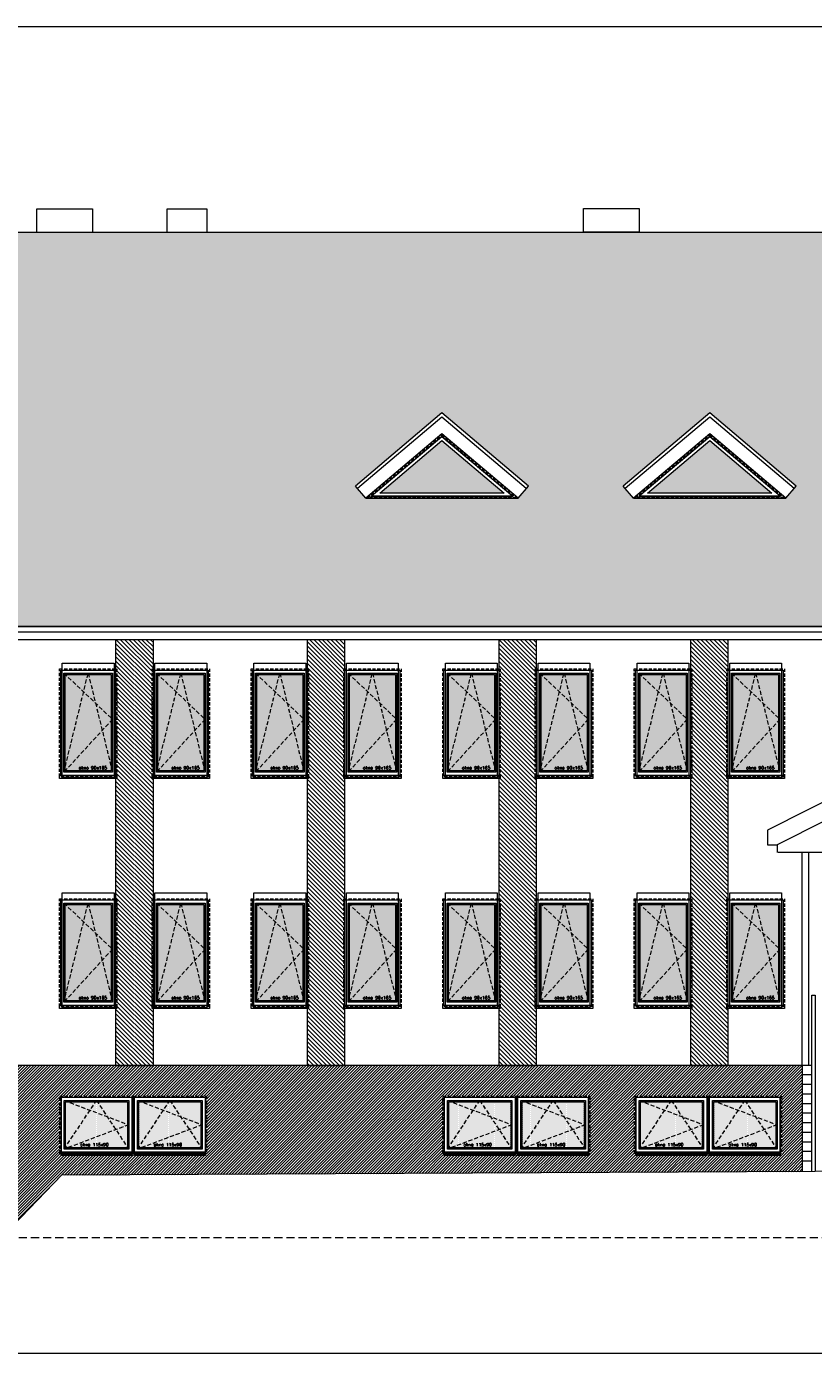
# Model space of a CAD drawing. Header units: millimetres. Extents: x -82287 to 177822, y -399756 to 0.
# Tile 59 of 228: x 76525 to 77757, y -241777 to -239700. Entities that reach past the tile are written whole.
import ezdxf
from ezdxf.enums import TextEntityAlignment as Align

# ---------------------------------------------------------------- set-up
doc = ezdxf.new("R2010")
doc.units = ezdxf.units.MM
doc.header["$MEASUREMENT"] = 0
for name, pattern in [('SUŁOSZOWA - PB 21 03$0$CACHE', [9.525, 6.35, -3.175]), ('SUŁOSZOWA - PB 21 03$0$CARKOVANA', [7.5, 5, -2.5]), ('SUŁOSZOWA - PB 21 03$0$HIDDEN', [9.525, 6.35, -3.175])]:
    doc.linetypes.add(name, pattern=pattern)
doc.layers.add('FL_XREF', color=252, linetype='Continuous')
for name, color, linetype, lineweight in [('SUŁOSZOWA - PB 21 03$0$! opisy okien elewacja', 251, 'Continuous', 0), ('SUŁOSZOWA - PB 21 03$0$!! 0_ Istn-okna', 251, 'Continuous', 0), ('SUŁOSZOWA - PB 21 03$0$!! 0_ Istn-sciany', 251, 'Continuous', 0), ('SUŁOSZOWA - PB 21 03$0$!! 0_ WIDOK ELEWACJA', 251, 'Continuous', 0), ('SUŁOSZOWA - PB 21 03$0$!! 0_Istn-cienka', 251, 'Continuous', 0), ('SUŁOSZOWA - PB 21 03$0$!! 0_Istn-drzwi', 251, 'Continuous', 0), ('SUŁOSZOWA - PB 21 03$0$!! 0_Opis_pom', 251, 'Continuous', 0), ('SUŁOSZOWA - PB 21 03$0$!! 1_ELEWACJA KOLOR', 251, 'Continuous', 0), ('SUŁOSZOWA - PB 21 03$0$!! 1_Hatch dach', 251, 'Continuous', 0), ('SUŁOSZOWA - PB 21 03$0$!! 1_OPIS POM NOWE', 251, 'Continuous', 0), ('SUŁOSZOWA - PB 21 03$0$!! 2_ELEWACJA COKÓŁ', 251, 'Continuous', 0), ('SUŁOSZOWA - PB 21 03$0$!! 2_NOWE OKNA WIDOk - remont', 251, 'Continuous', 0), ('SUŁOSZOWA - PB 21 03$0$!! 2_TYNK OBRYS', 251, 'Continuous', 0)]:
    doc.layers.add(name, color=color, linetype=linetype, lineweight=lineweight)
doc.styles.add('SUŁOSZOWA - PB 21 03$0$ARIAL', font='tahoma.ttf')
doc.styles.add('SUŁOSZOWA - PB 21 03$0$TXT', font='simplex.shx')
pattern_1 = [(315, (0, 0), (3.367596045, 3.367596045), [])]

# ---------------------------------------------------------------- blocks, each defined once
blk = doc.blocks.new('SUŁOSZOWA - PB 21 03$0$okno 90x180')
at = {"layer": 'SUŁOSZOWA - PB 21 03$0$!! 1_Hatch dach', "true_color": 0x575757}
h = blk.add_hatch(dxfattribs=at)
h.set_pattern_fill('DOTS', color=251)
h.set_pattern_definition([(0, (-9632.3096, -11392.1331), (0.79375, 1.5875), [0, -1.5875])])
h.paths.add_polyline_path([(9, -20), (81, -20), (81, -171), (9, -171)])
at = {"layer": 'SUŁOSZOWA - PB 21 03$0$!! 0_ Istn-okna', "linetype": 'SUŁOSZOWA - PB 21 03$0$CARKOVANA', "lineweight": 5}
blk.add_lwpolyline([(0, -11), (90, -11), (90, -180), (0, -180)], close=True, dxfattribs=at)
at = {"layer": 'SUŁOSZOWA - PB 21 03$0$!! 0_ Istn-okna'}
for points in [[(2, -13), (88, -13), (88, -178), (2, -178)], [(7, -18), (83, -18), (83, -173), (7, -173)], [(9, -20), (81, -20), (81, -171), (9, -171)], [(0, -178), (90, -178), (90, -183), (0, -183)]]:
    blk.add_lwpolyline(points, close=True, dxfattribs=at)
at = {"layer": 'SUŁOSZOWA - PB 21 03$0$!! 1_Hatch dach', "color": 251, "linetype": 'SUŁOSZOWA - PB 21 03$0$CACHE', "true_color": 0x575757}
for points in [[(7, -173), (45, -18), (83, -173)], [(7, -18), (83, -90), (7, -173)]]:
    blk.add_lwpolyline(points, dxfattribs=at)
at = {"insert": (30.1, -163.6), "char_height": 5, "attachment_point": 1, "style": 'SUŁOSZOWA - PB 21 03$0$TXT'}
blk.add_mtext_dynamic_manual_height_columns('okno 90x165', width=52.63, gutter_width=75, heights=[0], dxfattribs=at)
blk = doc.blocks.new('SUŁOSZOWA - PB 21 03$0$okno 115x115')
at = {"layer": 'SUŁOSZOWA - PB 21 03$0$!! 1_Hatch dach', "true_color": 0x575757}
h = blk.add_hatch(dxfattribs=at)
h.set_pattern_fill('DOTS', color=251, angle=360)
h.set_pattern_definition([(360, (-21873.4686, 1906.5186), (0.79375, 1.5875), [0, -1.5875])])
h.paths.add_polyline_path([(-12257.2, 13266.7), (-12160.2, 13266.7), (-12160.2, 13194.7), (-12257.2, 13194.7)])
h = blk.add_hatch(dxfattribs=at)
h.set_pattern_fill('ANSI31', color=251, scale=0.2, angle=360)
h.set_pattern_definition([(45, (0, 0), (-0.449012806, 0.449012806), [])])
h.paths.add_polyline_path([(-12264.2, 13187.7), (-12153.2, 13187.7), (-12153.2, 13182.7), (-12264.2, 13182.7)])
at = {"layer": 'SUŁOSZOWA - PB 21 03$0$!! 0_ Istn-okna', "linetype": 'SUŁOSZOWA - PB 21 03$0$CARKOVANA', "lineweight": 5}
blk.add_lwpolyline([(-12266.2, 13275.7), (-12151.2, 13275.7), (-12151.2, 13185.7), (-12266.2, 13185.7)], close=True, dxfattribs=at)
at = {"layer": 'SUŁOSZOWA - PB 21 03$0$!! 0_ Istn-okna'}
for points in [[(-12264.2, 13273.7), (-12153.2, 13273.7), (-12153.2, 13187.7), (-12264.2, 13187.7)], [(-12259.2, 13268.7), (-12158.2, 13268.7), (-12158.2, 13192.7), (-12259.2, 13192.7)], [(-12257.2, 13266.7), (-12160.2, 13266.7), (-12160.2, 13194.7), (-12257.2, 13194.7)], [(-12264.2, 13187.7), (-12153.2, 13187.7), (-12153.2, 13182.7), (-12264.2, 13182.7)]]:
    blk.add_lwpolyline(points, close=True, dxfattribs=at)
at = {"layer": 'SUŁOSZOWA - PB 21 03$0$!! 1_Hatch dach', "color": 251, "linetype": 'SUŁOSZOWA - PB 21 03$0$CACHE', "true_color": 0x575757}
for points in [[(-12259.2, 13192.7), (-12208.7, 13268.7), (-12158.2, 13192.7)], [(-12259.2, 13268.7), (-12158.2, 13230.7), (-12259.2, 13192.7)]]:
    blk.add_lwpolyline(points, dxfattribs=at)
at = {"insert": (-12234.1, 13202.1), "char_height": 5, "attachment_point": 1, "style": 'SUŁOSZOWA - PB 21 03$0$TXT'}
blk.add_mtext_dynamic_manual_height_columns('okno 115x90', width=52.63, gutter_width=75, heights=[0], dxfattribs=at)
blk = doc.blocks.new('SUŁOSZOWA - PB 21 03$0$OKNO TRÓJKĄTNE')
at = {"layer": 'SUŁOSZOWA - PB 21 03$0$!! 1_Hatch dach', "true_color": 0x575757}
h = blk.add_hatch(dxfattribs=at)
h.set_pattern_fill('DOTS', color=251, angle=360)
h.set_pattern_definition([(0, (0, -1172.6692), (0.79375, 1.5875), [0, -1.5875])])
h.paths.add_polyline_path([(80252.6, -237418.3), (80349.9, -237336), (80447.2, -237418.3)])
at = {"layer": 'SUŁOSZOWA - PB 21 03$0$!! 0_ Istn-okna', "linetype": 'SUŁOSZOWA - PB 21 03$0$CARKOVANA', "lineweight": 5}
blk.add_lwpolyline([(80233.5, -237425.3), (80349.9, -237326.9), (80466.3, -237425.3)], close=True, dxfattribs=at)
at = {"layer": 'SUŁOSZOWA - PB 21 03$0$!! 0_ Istn-okna'}
for points in [[(80238.9, -237423.3), (80349.9, -237329.5), (80460.9, -237423.3)], [(80252.6, -237418.3), (80349.9, -237336), (80447.2, -237418.3)]]:
    blk.add_lwpolyline(points, close=True, dxfattribs=at)
blk = doc.blocks.new('SUŁOSZOWA - PB 21 03')
at = {"layer": 'SUŁOSZOWA - PB 21 03$0$!! 1_ELEWACJA KOLOR'}
h = blk.add_hatch(dxfattribs=at)
h.set_pattern_fill('ANSI31', color=129, scale=1.5, angle=-90)
h.set_pattern_definition(pattern_1)
h.paths.add_polyline_path([(76660.75991, -241379.35053), (76660.75991, -240712.9393), (76601.75991, -240712.9393), (76601.75991, -241379.35053)])
h = blk.add_hatch(dxfattribs=at)
h.set_pattern_fill('ANSI31', color=129, scale=1.5, angle=-90)
h.set_pattern_definition(pattern_1)
h.paths.add_polyline_path([(76960.75991, -241379.35053), (76960.75991, -240712.9393), (76901.75991, -240712.9393), (76901.75991, -241379.35053)])
h = blk.add_hatch(dxfattribs=at)
h.set_pattern_fill('ANSI31', color=129, scale=1.5, angle=-90)
h.set_pattern_definition(pattern_1)
h.paths.add_polyline_path([(77260.75991, -241379.35053), (77260.75991, -240712.9393), (77201.75991, -240712.9393), (77201.75991, -241379.35053)])
h = blk.add_hatch(dxfattribs=at)
h.set_pattern_fill('ANSI31', color=129, scale=1.5, angle=-90)
h.set_pattern_definition(pattern_1)
h.paths.add_polyline_path([(77560.75991, -241379.35053), (77560.75991, -240712.9393), (77501.75991, -240712.9393), (77501.75991, -241379.35053)])
at = {"layer": 'SUŁOSZOWA - PB 21 03$0$!! 1_Hatch dach', "true_color": 0x990000}
h = blk.add_hatch(dxfattribs=at)
h.set_pattern_fill('AR-B88', color=14, scale=0.1, angle=180)
h.set_pattern_definition([(180, (0, 0), (-2e-15, -20.32), []), (270, (0, 0), (10.16, -20.32), [20.32, -20.32])])
h.paths.add_polyline_path([(79303.25991, -240678.10128), (79303.25991, -240692.3069), (82067.25991, -240692.3069), (82067.25991, -240075.35053), (75781.25991, -240075.35053), (75781.25991, -240692.3069), (77951.25991, -240692.3069), (77951.25991, -240956.71813), (78244.25991, -240956.71813), (78244.25991, -240712.9393), (78174.25991, -240712.9393), (78174.25991, -240700.9507), (78159.25991, -240700.9507), (78159.25991, -240678.10128), (78731.25991, -240174.74128)])
h.paths.add_polyline_path([(79511.5687, -240357.88689), (79646.87991, -240472.3322), (79630.73536, -240491.42025), (79392.40203, -240491.42025), (79376.25749, -240472.3322)], flags=16)
h.paths.add_polyline_path([(79511.5687, -240390.62989), (79630.73536, -240491.42025), (79392.40203, -240491.42025)], flags=0)
h.paths.add_polyline_path([(79511.5687, -240394.55905), (79622.54287, -240488.42025), (79400.59453, -240488.42025)], flags=0)
h.paths.add_polyline_path([(79795.42415, -240472.3322), (79930.73536, -240357.88689), (80066.04658, -240472.3322), (80049.90203, -240491.42025), (79811.5687, -240491.42025)], flags=16)
h.paths.add_polyline_path([(79811.5687, -240491.42025), (79930.73536, -240390.62989), (80049.90203, -240491.42025)], flags=0)
h.paths.add_polyline_path([(79819.7612, -240488.42025), (79930.73536, -240394.55905), (80041.70953, -240488.42025)], flags=0)
h.paths.add_polyline_path([(80214.59082, -240472.3322), (80349.90203, -240357.88689), (80485.21324, -240472.3322), (80469.0687, -240491.42025), (80230.73536, -240491.42025)], flags=16)
h.paths.add_polyline_path([(80230.73536, -240491.42025), (80349.90203, -240390.62989), (80469.0687, -240491.42025)], flags=0)
h.paths.add_polyline_path([(80238.92786, -240488.42025), (80349.90203, -240394.55905), (80460.8762, -240488.42025)], flags=0)
h.paths.add_polyline_path([(78086.26233, -240472.3322), (78070.11779, -240491.42025), (77831.78445, -240491.42025), (77815.63991, -240472.3322), (77950.95112, -240357.88689)], flags=16)
h.paths.add_polyline_path([(78070.11779, -240491.42025), (77831.78445, -240491.42025), (77950.95112, -240390.62989)], flags=0)
h.paths.add_polyline_path([(78061.92529, -240488.42025), (77839.97695, -240488.42025), (77950.95112, -240394.55905)], flags=0)
h.paths.add_polyline_path([(80790.64743, -240472.3322), (80925.95864, -240357.88689), (81061.26985, -240472.3322), (81045.1253, -240491.42025), (81035.1253, -240491.42025), (81035.1253, -240630.79109), (80816.79197, -240630.79109), (80816.79197, -240491.42025), (80806.79197, -240491.42025)], flags=16)
h.paths.add_polyline_path([(80840.95864, -240501.79109), (81010.95864, -240501.79109), (81010.95864, -240620.79109), (80840.95864, -240620.79109)], flags=0)
h.paths.add_polyline_path([(80847.95864, -240508.79109), (80923.45864, -240508.79109), (80923.45864, -240613.79109), (80847.95864, -240613.79109)], flags=0)
h.paths.add_polyline_path([(80849.95864, -240510.25065), (80850.69918, -240510.79109), (80884.98959, -240510.79109), (80885.70864, -240508.79109), (80886.42769, -240510.79109), (80921.26817, -240510.79109), (80921.26817, -240607.69839), (80922.73959, -240611.79109), (80850.80561, -240611.79109), (80847.95864, -240613.79109), (80849.95864, -240608.22818)], flags=0)
h.paths.add_polyline_path([(77667.09567, -240472.3322), (77650.95112, -240491.42025), (77412.61779, -240491.42025), (77396.47324, -240472.3322), (77531.78445, -240357.88689)], flags=16)
h.paths.add_polyline_path([(80928.45864, -240508.79109), (81003.95864, -240508.79109), (81003.95864, -240613.79109), (80928.45864, -240613.79109)], flags=0)
h.paths.add_polyline_path([(80930.64911, -240510.79109), (80965.48959, -240510.79109), (80966.20864, -240508.79109), (80966.92769, -240510.79109), (81001.21809, -240510.79109), (81001.95864, -240510.25065), (81001.95864, -240608.22818), (81003.95864, -240613.79109), (81001.11167, -240611.79109), (80929.17769, -240611.79109), (80930.64911, -240607.69839)], flags=0)
h.paths.add_polyline_path([(77650.95112, -240491.42025), (77412.61779, -240491.42025), (77531.78445, -240390.62989)], flags=0)
h.paths.add_polyline_path([(77642.75862, -240488.42025), (77420.81029, -240488.42025), (77531.78445, -240394.55905)], flags=0)
h.paths.add_polyline_path([(81090.64743, -240472.3322), (81225.95864, -240357.88689), (81361.26985, -240472.3322), (81345.1253, -240491.42025), (81335.1253, -240491.42025), (81335.1253, -240630.79109), (81116.79197, -240630.79109), (81116.79197, -240491.42025), (81106.79197, -240491.42025)], flags=16)
h.paths.add_polyline_path([(81140.95864, -240501.79109), (81310.95864, -240501.79109), (81310.95864, -240620.79109), (81140.95864, -240620.79109)], flags=0)
h.paths.add_polyline_path([(81147.95864, -240508.79109), (81223.45864, -240508.79109), (81223.45864, -240613.79109), (81147.95864, -240613.79109)], flags=0)
h.paths.add_polyline_path([(81149.95864, -240510.25065), (81150.69918, -240510.79109), (81184.98959, -240510.79109), (81185.70864, -240508.79109), (81186.42769, -240510.79109), (81221.26817, -240510.79109), (81221.26817, -240607.69839), (81222.73959, -240611.79109), (81150.80561, -240611.79109), (81147.95864, -240613.79109), (81149.95864, -240608.22818)], flags=0)
h.paths.add_polyline_path([(81228.45864, -240508.79109), (81303.95864, -240508.79109), (81303.95864, -240613.79109), (81228.45864, -240613.79109)], flags=0)
h.paths.add_polyline_path([(81230.64911, -240510.79109), (81265.48959, -240510.79109), (81266.20864, -240508.79109), (81266.92769, -240510.79109), (81301.21809, -240510.79109), (81301.95864, -240510.25065), (81301.95864, -240608.22818), (81303.95864, -240613.79109), (81301.11167, -240611.79109), (81229.17769, -240611.79109), (81230.64911, -240607.69839)], flags=0)
h.paths.add_polyline_path([(77247.929, -240472.3322), (77231.78445, -240491.42025), (76993.45112, -240491.42025), (76977.30658, -240472.3322), (77112.61779, -240357.88689)], flags=16)
h.paths.add_polyline_path([(77231.78445, -240491.42025), (76993.45112, -240491.42025), (77112.61779, -240390.62989)], flags=0)
h.paths.add_polyline_path([(77223.59196, -240488.42025), (77001.64362, -240488.42025), (77112.61779, -240394.55905)], flags=0)
h.paths.add_polyline_path([(81390.64743, -240472.3322), (81525.95864, -240357.88689), (81661.26985, -240472.3322), (81645.1253, -240491.42025), (81635.1253, -240491.42025), (81635.1253, -240630.79109), (81416.79197, -240630.79109), (81416.79197, -240491.42025), (81406.79197, -240491.42025)], flags=16)
h.paths.add_polyline_path([(81440.95864, -240501.79109), (81610.95864, -240501.79109), (81610.95864, -240620.79109), (81440.95864, -240620.79109)], flags=0)
h.paths.add_polyline_path([(81447.95864, -240508.79109), (81523.45864, -240508.79109), (81523.45864, -240613.79109), (81447.95864, -240613.79109)], flags=0)
h.paths.add_polyline_path([(81449.95864, -240510.25065), (81450.69918, -240510.79109), (81484.98959, -240510.79109), (81485.70864, -240508.79109), (81486.42769, -240510.79109), (81521.26817, -240510.79109), (81521.26817, -240607.69839), (81522.73959, -240611.79109), (81450.80561, -240611.79109), (81447.95864, -240613.79109), (81449.95864, -240608.22818)], flags=0)
h.paths.add_polyline_path([(81528.45864, -240508.79109), (81603.95864, -240508.79109), (81603.95864, -240613.79109), (81528.45864, -240613.79109)], flags=0)
h.paths.add_polyline_path([(81530.64911, -240510.79109), (81565.48959, -240510.79109), (81566.20864, -240508.79109), (81566.92769, -240510.79109), (81601.21809, -240510.79109), (81601.95864, -240510.25065), (81601.95864, -240608.22818), (81603.95864, -240613.79109), (81601.11167, -240611.79109), (81529.17769, -240611.79109), (81530.64911, -240607.69839)], flags=0)
h.paths.add_polyline_path([(81699.9487, -240472.3322), (81835.25991, -240357.88689), (81970.57112, -240472.3322), (81954.42658, -240491.42025), (81944.42658, -240491.42025), (81944.42658, -240630.79109), (81726.09324, -240630.79109), (81726.09324, -240491.42025), (81716.09324, -240491.42025)], flags=16)
h.paths.add_polyline_path([(81750.25991, -240501.79109), (81920.25991, -240501.79109), (81920.25991, -240620.79109), (81750.25991, -240620.79109)], flags=0)
h.paths.add_polyline_path([(81757.25991, -240508.79109), (81832.75991, -240508.79109), (81832.75991, -240613.79109), (81757.25991, -240613.79109)], flags=0)
h.paths.add_polyline_path([(81759.25991, -240510.25065), (81760.00045, -240510.79109), (81794.29086, -240510.79109), (81795.00991, -240508.79109), (81795.72896, -240510.79109), (81830.56944, -240510.79109), (81830.56944, -240607.69839), (81832.04086, -240611.79109), (81760.10688, -240611.79109), (81757.25991, -240613.79109), (81759.25991, -240608.22818)], flags=0)
h.paths.add_polyline_path([(81837.75991, -240508.79109), (81913.25991, -240508.79109), (81913.25991, -240613.79109), (81837.75991, -240613.79109)], flags=0)
h.paths.add_polyline_path([(81839.95038, -240510.79109), (81874.79086, -240510.79109), (81875.50991, -240508.79109), (81876.22896, -240510.79109), (81910.51937, -240510.79109), (81911.25991, -240510.25065), (81911.25991, -240608.22818), (81913.25991, -240613.79109), (81910.41294, -240611.79109), (81838.47896, -240611.79109), (81839.95038, -240607.69839)], flags=0)
h.paths.add_polyline_path([(81829.08766, -240610.63146), (81881.11147, -240610.63146), (81881.11147, -240603.13146), (81829.08766, -240603.13146)], flags=8)
h.paths.add_polyline_path([(81519.78639, -240610.63146), (81571.8102, -240610.63146), (81571.8102, -240603.13146), (81519.78639, -240603.13146)], flags=8)
h.paths.add_polyline_path([(81219.78639, -240610.63146), (81271.8102, -240610.63146), (81271.8102, -240603.13146), (81219.78639, -240603.13146)], flags=8)
h.paths.add_polyline_path([(80919.78639, -240610.63146), (80971.8102, -240610.63146), (80971.8102, -240603.13146), (80919.78639, -240603.13146)], flags=8)
at = {"layer": 'SUŁOSZOWA - PB 21 03$0$!! 2_ELEWACJA COKÓŁ'}
h = blk.add_hatch(dxfattribs=at)
h.set_pattern_fill('ANSI31', color=250, angle=180)
h.set_pattern_definition([(225, (130878.9713, -432804.3552), (2.24506403, -2.24506403), [])])
h.paths.add_polyline_path([(76411.2647, -241649.35053), (76414.72686, -241649.35053), (76436.2647, -241649.35053), (76436.2647, -241629.85053), (76441.2647, -241629.85053), (76516.8108, -241551.37606), (77676.75331, -241545.73432), (77676.75331, -241379.35053), (76416.25991, -241379.35053), (76416.25991, -241404.35053), (76204.25991, -241404.35053), (76204.25991, -241379.35053), (75861.25991, -241379.35053), (75861.25991, -241544.35053), (75861.25991, -241553.73584), (76106.04468, -241553.29728), (76179.25991, -241629.35053), (76184.25991, -241629.35053), (76184.25991, -241649.35053), (76209.25991, -241649.35053), (76209.25991, -241437.35053), (76404.26307, -241437.35053), (76411.2647, -241437.35053)])
h.paths.add_polyline_path([(76744.25991, -241517.35053), (76742.25991, -241517.35053), (76742.25991, -241519.35053), (76516.25991, -241519.35053), (76516.25991, -241517.35053), (76514.25991, -241517.35053), (76514.25991, -241427.35053), (76629.25991, -241427.35053), (76744.25991, -241427.35053)], flags=16)
h.paths.add_polyline_path([(76742.25991, -241515.35053), (76631.25991, -241515.35053), (76631.25991, -241429.35053), (76742.25991, -241429.35053)], flags=0)
h.paths.add_polyline_path([(77114.25991, -241427.35053), (77229.25991, -241427.35053), (77344.25991, -241427.35053), (77344.25991, -241517.35053), (77342.25991, -241517.35053), (77342.25991, -241519.35053), (77116.25991, -241519.35053), (77116.25991, -241517.35053), (77114.25991, -241517.35053)], flags=16)
h.paths.add_polyline_path([(76737.25991, -241510.35053), (76636.25991, -241510.35053), (76636.25991, -241434.35053), (76737.25991, -241434.35053)], flags=0)
h.paths.add_polyline_path([(76737.25991, -241472.35053), (76735.25991, -241473.10301), (76735.25991, -241507.34063), (76735.93096, -241508.35053), (76641.5757, -241508.35053), (76636.25991, -241510.35053), (76638.25991, -241507.34063), (76638.25991, -241435.10301), (76641.5757, -241436.35053), (76685.43096, -241436.35053), (76686.75991, -241434.35053), (76688.08886, -241436.35053), (76735.25991, -241436.35053), (76735.25991, -241471.59806)], flags=0)
h.paths.add_polyline_path([(77116.25991, -241429.35053), (77227.25991, -241429.35053), (77227.25991, -241515.35053), (77116.25991, -241515.35053)], flags=0)
h.paths.add_polyline_path([(77121.25991, -241434.35053), (77222.25991, -241434.35053), (77222.25991, -241510.35053), (77121.25991, -241510.35053)], flags=0)
h.paths.add_polyline_path([(77123.25991, -241435.10301), (77126.5757, -241436.35053), (77170.43096, -241436.35053), (77171.75991, -241434.35053), (77173.08886, -241436.35053), (77220.25991, -241436.35053), (77220.25991, -241471.59806), (77222.25991, -241472.35053), (77220.25991, -241473.10301), (77220.25991, -241507.34063), (77220.93096, -241508.35053), (77126.5757, -241508.35053), (77121.25991, -241510.35053), (77123.25991, -241507.34063)], flags=0)
h.paths.add_polyline_path([(76627.25991, -241515.35053), (76516.25991, -241515.35053), (76516.25991, -241429.35053), (76627.25991, -241429.35053)], flags=0)
h.paths.add_polyline_path([(76622.25991, -241510.35053), (76521.25991, -241510.35053), (76521.25991, -241434.35053), (76622.25991, -241434.35053)], flags=0)
h.paths.add_polyline_path([(76622.25991, -241472.35053), (76620.25991, -241473.10301), (76620.25991, -241507.34063), (76620.93096, -241508.35053), (76526.5757, -241508.35053), (76521.25991, -241510.35053), (76523.25991, -241507.34063), (76523.25991, -241435.10301), (76526.5757, -241436.35053), (76570.43096, -241436.35053), (76571.75991, -241434.35053), (76573.08886, -241436.35053), (76620.25991, -241436.35053), (76620.25991, -241471.59806)], flags=0)
h.paths.add_polyline_path([(77231.25991, -241429.35053), (77342.25991, -241429.35053), (77342.25991, -241515.35053), (77231.25991, -241515.35053)], flags=0)
h.paths.add_polyline_path([(77236.25991, -241434.35053), (77337.25991, -241434.35053), (77337.25991, -241510.35053), (77236.25991, -241510.35053)], flags=0)
h.paths.add_polyline_path([(77238.25991, -241435.10301), (77241.5757, -241436.35053), (77285.43096, -241436.35053), (77286.75991, -241434.35053), (77288.08886, -241436.35053), (77335.25991, -241436.35053), (77335.25991, -241471.59806), (77337.25991, -241472.35053), (77335.25991, -241473.10301), (77335.25991, -241507.34063), (77335.93096, -241508.35053), (77241.5757, -241508.35053), (77236.25991, -241510.35053), (77238.25991, -241507.34063)], flags=0)
h.paths.add_polyline_path([(77414.25991, -241427.35053), (77529.25991, -241427.35053), (77644.25991, -241427.35053), (77644.25991, -241517.35053), (77642.25991, -241517.35053), (77642.25991, -241519.35053), (77416.25991, -241519.35053), (77416.25991, -241517.35053), (77414.25991, -241517.35053)], flags=16)
h.paths.add_polyline_path([(77416.25991, -241429.35053), (77527.25991, -241429.35053), (77527.25991, -241515.35053), (77416.25991, -241515.35053)], flags=0)
h.paths.add_polyline_path([(77421.25991, -241434.35053), (77522.25991, -241434.35053), (77522.25991, -241510.35053), (77421.25991, -241510.35053)], flags=0)
h.paths.add_polyline_path([(77426.5757, -241436.35053), (77470.43096, -241436.35053), (77471.75991, -241434.35053), (77473.08886, -241436.35053), (77520.25991, -241436.35053), (77520.25991, -241471.59806), (77522.25991, -241472.35053), (77520.25991, -241473.10301), (77520.25991, -241507.34063), (77520.93096, -241508.35053), (77426.5757, -241508.35053), (77421.25991, -241510.35053), (77423.25991, -241507.34063), (77423.25991, -241435.10301)], flags=0)
h.paths.add_polyline_path([(77531.25991, -241429.35053), (77642.25991, -241429.35053), (77642.25991, -241515.35053), (77531.25991, -241515.35053)], flags=0)
h.paths.add_polyline_path([(77536.25991, -241434.35053), (77637.25991, -241434.35053), (77637.25991, -241510.35053), (77536.25991, -241510.35053)], flags=0)
h.paths.add_polyline_path([(77541.5757, -241436.35053), (77585.43096, -241436.35053), (77586.75991, -241434.35053), (77588.08886, -241436.35053), (77635.25991, -241436.35053), (77635.25991, -241471.59806), (77637.25991, -241472.35053), (77635.25991, -241473.10301), (77635.25991, -241507.34063), (77635.93096, -241508.35053), (77541.5757, -241508.35053), (77536.25991, -241510.35053), (77538.25991, -241507.34063), (77538.25991, -241435.10301)], flags=0)
h.paths.add_polyline_path([(77560.08766, -241507.1909), (77609.25433, -241507.1909), (77609.25433, -241499.6909), (77560.08766, -241499.6909)], flags=8)
h.paths.add_polyline_path([(77445.08766, -241507.1909), (77494.25433, -241507.1909), (77494.25433, -241499.6909), (77445.08766, -241499.6909)], flags=8)
h.paths.add_polyline_path([(77260.08766, -241507.1909), (77309.25433, -241507.1909), (77309.25433, -241499.6909), (77260.08766, -241499.6909)], flags=8)
h.paths.add_polyline_path([(77145.08766, -241507.1909), (77194.25433, -241507.1909), (77194.25433, -241499.6909), (77145.08766, -241499.6909)], flags=8)
h.paths.add_polyline_path([(76660.08766, -241507.1909), (76709.25433, -241507.1909), (76709.25433, -241499.6909), (76660.08766, -241499.6909)], flags=8)
h.paths.add_polyline_path([(76545.08766, -241507.1909), (76594.25433, -241507.1909), (76594.25433, -241499.6909), (76545.08766, -241499.6909)], flags=8)
at = {"layer": 'SUŁOSZOWA - PB 21 03$0$! opisy okien elewacja'}
for points in [[(82687.95751, -241830.32956), (75348.20682, -241830.32956), (75348.20682, -239752.90582), (82687.95751, -239752.90582)], [(82067.25991, -240075.35053), (75781.25991, -240075.35053), (75781.25991, -240692.3069), (77951.25991, -240692.3069), (77951.25991, -240956.71813), (78244.25991, -240956.71813), (78244.25991, -240712.9393), (78174.25991, -240712.9393), (78174.25991, -240700.9507), (78159.25991, -240700.9507), (78159.25991, -240678.10128), (78731.25991, -240174.74128), (79303.25991, -240678.10128), (79303.25991, -240692.3069), (82067.25991, -240692.3069)]]:
    blk.add_lwpolyline(points, close=True, dxfattribs=at)
for points in [[(76993.45112, -240491.42025), (77231.78445, -240491.42025)], [(77412.61779, -240491.42025), (77650.95112, -240491.42025)]]:
    blk.add_lwpolyline(points, dxfattribs=at)
at = {"layer": 'SUŁOSZOWA - PB 21 03$0$!! 0_ Istn-sciany'}
for points in [[(81987.25991, -241524.76882), (76516.8108, -241551.37606)], [(76441.2647, -241629.85053), (76516.8108, -241551.37606)]]:
    blk.add_lwpolyline(points, dxfattribs=at)
at = {"layer": 'SUŁOSZOWA - PB 21 03$0$!! 0_ WIDOK ELEWACJA'}
for p, q in [((77112.61779, -240357.88689), (76977.30658, -240472.3322)), ((77247.929, -240472.3322), (77112.61779, -240357.88689)), ((77531.78445, -240357.88689), (77396.47324, -240472.3322)), ((77667.09567, -240472.3322), (77531.78445, -240357.88689)), ((77112.61779, -240364.43549), (76980.53549, -240476.14981)), ((77244.70009, -240476.14981), (77112.61779, -240364.43549)), ((77531.78445, -240364.43549), (77399.70215, -240476.14981)), ((77663.86676, -240476.14981), (77531.78445, -240364.43549)), ((77112.61779, -240390.62989), (76993.45112, -240491.42025)), ((77231.78445, -240491.42025), (77112.61779, -240390.62989)), ((77531.78445, -240390.62989), (77412.61779, -240491.42025)), ((77650.95112, -240491.42025), (77531.78445, -240390.62989))]:
    blk.add_line(p, q, dxfattribs=at)
for points in [[(76478.25991, -240038.35053), (76565.25991, -240038.35053), (76565.25991, -240075.35053), (76478.25991, -240075.35053)], [(76682.25991, -240038.35053), (76744.25991, -240038.35053), (76744.25991, -240075.35053), (76682.25991, -240075.35053)], [(77334.25991, -240037.85053), (77421.25991, -240037.85053), (77421.25991, -240074.85053), (77334.25991, -240074.85053)], [(77112.61779, -240390.62989), (76993.45112, -240491.42025), (77231.78445, -240491.42025)], [(77112.61779, -240394.55905), (77001.64362, -240488.42025), (77223.59196, -240488.42025)], [(77531.78445, -240390.62989), (77412.61779, -240491.42025), (77650.95112, -240491.42025)], [(77531.78445, -240394.55905), (77420.81029, -240488.42025), (77642.75862, -240488.42025)], [(76599.25991, -240749.35053), (76599.25991, -240929.35053), (76518.25991, -240929.35053), (76518.25991, -240749.35053)], [(76744.25991, -240749.35053), (76744.25991, -240929.35053), (76663.25991, -240929.35053), (76663.25991, -240749.35053)], [(76899.25991, -240749.35053), (76899.25991, -240929.35053), (76818.25991, -240929.35053), (76818.25991, -240749.35053)], [(77044.25991, -240749.35053), (77044.25991, -240929.35053), (76963.25991, -240929.35053), (76963.25991, -240749.35053)], [(77199.25991, -240749.35053), (77199.25991, -240929.35053), (77118.25991, -240929.35053), (77118.25991, -240749.35053)], [(77344.25991, -240749.35053), (77344.25991, -240929.35053), (77263.25991, -240929.35053), (77263.25991, -240749.35053)], [(77499.25991, -240749.35053), (77499.25991, -240929.35053), (77418.25991, -240929.35053), (77418.25991, -240749.35053)], [(77644.25991, -240749.35053), (77644.25991, -240929.35053), (77563.25991, -240929.35053), (77563.25991, -240749.35053)], [(76599.25991, -241109.35053), (76599.25991, -241289.35053), (76518.25991, -241289.35053), (76518.25991, -241109.35053)], [(76744.25991, -241109.35053), (76744.25991, -241289.35053), (76663.25991, -241289.35053), (76663.25991, -241109.35053)], [(76899.25991, -241109.35053), (76899.25991, -241289.35053), (76818.25991, -241289.35053), (76818.25991, -241109.35053)], [(77044.25991, -241109.35053), (77044.25991, -241289.35053), (76963.25991, -241289.35053), (76963.25991, -241109.35053)], [(77199.25991, -241109.35053), (77199.25991, -241289.35053), (77118.25991, -241289.35053), (77118.25991, -241109.35053)], [(77344.25991, -241109.35053), (77344.25991, -241289.35053), (77263.25991, -241289.35053), (77263.25991, -241109.35053)], [(77499.25991, -241109.35053), (77499.25991, -241289.35053), (77418.25991, -241289.35053), (77418.25991, -241109.35053)], [(77644.25991, -241109.35053), (77644.25991, -241289.35053), (77563.25991, -241289.35053), (77563.25991, -241109.35053)], [(76742.25991, -241519.35053), (76742.25991, -241429.35053), (76516.25991, -241429.35053), (76516.25991, -241519.35053)], [(77342.25991, -241519.35053), (77342.25991, -241429.35053), (77116.25991, -241429.35053), (77116.25991, -241519.35053)], [(77642.25991, -241519.35053), (77642.25991, -241429.35053), (77416.25991, -241429.35053), (77416.25991, -241519.35053)]]:
    blk.add_lwpolyline(points, close=True, dxfattribs=at)
for points in [[(82077.25991, -240075.35053), (75771.25991, -240075.35053)], [(77951.25991, -240692.3069), (75771.25991, -240692.3069)], [(77951.25991, -240700.9507), (75771.25991, -240700.9507)], [(77916.67125, -240712.9393), (75771.25991, -240712.9393)], [(77941.25991, -240850.48874), (77622.16466, -241011.3069)], [(77941.25991, -240880.89789), (77637.16466, -241034.15632)], [(77622.16466, -241011.3069), (77622.16466, -241034.15632), (77637.16466, -241034.15632)], [(77637.16466, -241034.15632), (77637.16466, -241046.14492)], [(77956.25991, -241046.14492), (77638.97313, -241046.14492)], [(77676.75331, -241379.35053), (77676.75331, -241046.14492)], [(77686.75331, -241379.35053), (77686.75331, -241046.14492)], [(77691.75331, -241379.35053), (76411.25991, -241379.35053)], [(77676.75331, -241379.35053), (77676.75331, -241545.73432)]]:
    blk.add_lwpolyline(points, dxfattribs=at)
at = {"layer": 'SUŁOSZOWA - PB 21 03$0$!! 0_Istn-cienka'}
for points in [[(77691.75331, -241545.66136), (77691.75331, -241269.35053), (77696.75331, -241269.35053), (77696.75331, -241545.63704)], [(77691.75331, -241379.35053), (77676.75331, -241379.35053)], [(77691.75331, -241394.35053), (77676.75331, -241394.35053)], [(77691.75331, -241409.35053), (77676.75331, -241409.35053)], [(77691.75331, -241424.35053), (77676.75331, -241424.35053)], [(77691.75331, -241439.35053), (77676.75331, -241439.35053)], [(77691.75331, -241454.35053), (77676.75331, -241454.35053)], [(77691.75331, -241469.35053), (77676.75331, -241469.35053)], [(77691.75331, -241484.35053), (77676.75331, -241484.35053)], [(77691.75331, -241499.35053), (77676.75331, -241499.35053)], [(77691.75331, -241514.35053), (77676.75331, -241514.35053)], [(77691.75331, -241529.35053), (77676.75331, -241529.35053)]]:
    blk.add_lwpolyline(points, dxfattribs=at)
at = {"layer": 'SUŁOSZOWA - PB 21 03$0$!! 0_Istn-cienka', "linetype": 'SUŁOSZOWA - PB 21 03$0$HIDDEN', "ltscale": 2}
blk.add_lwpolyline([(81987.25991, -241649.35053), (75861.25991, -241649.35053)], dxfattribs=at)
at = {"layer": 'SUŁOSZOWA - PB 21 03$0$!! 0_Istn-drzwi'}
for points in [[(76993.45112, -240491.42025), (76977.30658, -240472.3322)], [(77231.78445, -240491.42025), (77247.929, -240472.3322)], [(77412.61779, -240491.42025), (77396.47324, -240472.3322)], [(77650.95112, -240491.42025), (77667.09567, -240472.3322)]]:
    blk.add_lwpolyline(points, dxfattribs=at)
at = {"layer": 'SUŁOSZOWA - PB 21 03$0$!! 2_TYNK OBRYS'}
for points in [[(76660.75991, -241379.35053), (76660.75991, -240712.9393), (76601.75991, -240712.9393), (76601.75991, -241379.35053)], [(76960.75991, -241379.35053), (76960.75991, -240712.9393), (76901.75991, -240712.9393), (76901.75991, -241379.35053)], [(77260.75991, -241379.35053), (77260.75991, -240712.9393), (77201.75991, -240712.9393), (77201.75991, -241379.35053)], [(77560.75991, -241379.35053), (77560.75991, -240712.9393), (77501.75991, -240712.9393), (77501.75991, -241379.35053)]]:
    blk.add_lwpolyline(points, close=True, dxfattribs=at)
at = {"layer": 'SUŁOSZOWA - PB 21 03$0$!! 0_ Istn-okna'}
for p in [(-3237.28424, -3065.08478), (-2818.11758, -3065.08478)]:
    blk.add_blockref('SUŁOSZOWA - PB 21 03$0$OKNO TRÓJKĄTNE', p, dxfattribs=at)
at = {"layer": 'SUŁOSZOWA - PB 21 03$0$!! 2_NOWE OKNA WIDOk - remont'}
for name, p in [('SUŁOSZOWA - PB 21 03$0$okno 90x180', (76513.75991, -240747.35053)), ('SUŁOSZOWA - PB 21 03$0$okno 90x180', (76658.75991, -240747.35053)), ('SUŁOSZOWA - PB 21 03$0$okno 90x180', (76813.75991, -240747.35053)), ('SUŁOSZOWA - PB 21 03$0$okno 90x180', (76958.75991, -240747.35053)), ('SUŁOSZOWA - PB 21 03$0$okno 90x180', (77113.75991, -240747.35053)), ('SUŁOSZOWA - PB 21 03$0$okno 90x180', (77258.75991, -240747.35053)), ('SUŁOSZOWA - PB 21 03$0$okno 90x180', (77413.75991, -240747.35053)), ('SUŁOSZOWA - PB 21 03$0$okno 90x180', (77558.75991, -240747.35053)), ('SUŁOSZOWA - PB 21 03$0$okno 90x180', (76513.75991, -241107.35053)), ('SUŁOSZOWA - PB 21 03$0$okno 90x180', (76658.75991, -241107.35053)), ('SUŁOSZOWA - PB 21 03$0$okno 90x180', (76813.75991, -241107.35053)), ('SUŁOSZOWA - PB 21 03$0$okno 90x180', (76958.75991, -241107.35053)), ('SUŁOSZOWA - PB 21 03$0$okno 90x180', (77113.75991, -241107.35053)), ('SUŁOSZOWA - PB 21 03$0$okno 90x180', (77258.75991, -241107.35053)), ('SUŁOSZOWA - PB 21 03$0$okno 90x180', (77413.75991, -241107.35053)), ('SUŁOSZOWA - PB 21 03$0$okno 90x180', (77558.75991, -241107.35053)), ('SUŁOSZOWA - PB 21 03$0$okno 115x115', (88780.41892, -254703.00231)), ('SUŁOSZOWA - PB 21 03$0$okno 115x115', (88895.41892, -254703.00231)), ('SUŁOSZOWA - PB 21 03$0$okno 115x115', (89380.41892, -254703.00231)), ('SUŁOSZOWA - PB 21 03$0$okno 115x115', (89495.41892, -254703.00231)), ('SUŁOSZOWA - PB 21 03$0$okno 115x115', (89680.41892, -254703.00231)), ('SUŁOSZOWA - PB 21 03$0$okno 115x115', (89795.41892, -254703.00231))]:
    blk.add_blockref(name, p, dxfattribs=at)
at = {"layer": 'SUŁOSZOWA - PB 21 03$0$!! 0_Opis_pom', "ltscale": 0.7, "style": 'SUŁOSZOWA - PB 21 03$0$ARIAL'}
for tag, p in [('B0,19', (52679.2094, -194257.55204)), ('B2,14', (73874.0461, -194402.0887)), ('B1,21', (60405.50261, -194427.18207)), ('B2,12', (73342.49259, -194413.89249)), ('A1,16', (59129.54925, -194448.08429)), ('B1/17', (59524.53699, -194450.37428)), ('B1,19', (59914.81903, -194448.15658)), ('1,23', (61575.22173, -194450.37428)), ('B2,11', (73069.01144, -194438.89383)), ('B2,16', (75195.07765, -194441.83446)), ('B0,15', (51514.15008, -194461.8073)), ('A1,1', (58808.06672, -194460.94161)), ('1,22', (60947.33929, -194456.1144)), ('B2,17', (75506.7465, -194471.3759)), ('B2,19.1', (76701.67035, -194466.03695)), ('B3,7', (87459.81312, -194465.07097)), ('B3,3', (88235.73906, -194465.79732)), ('B0,18', (52071.43815, -194478.40179)), ('B1,18', (59715.51745, -194473.87108)), ('B1,20', (60198.53687, -194490.17374)), ('B2,10', (72728.63362, -194489.37283)), ('B2,15', (74566.38885, -194487.81114)), ('B3,6', (86826.65132, -194483.15512)), ('B3,8', (90006.66539, -194478.47972)), ('A0,6', (49094.40602, -194505.72387)), ('A1,6', (58565.96262, -194514.50753)), ('A2,5', (72452.45009, -194505.90583)), ('B2,13', (73649.91716, -194500.01242)), ('A0,5', (49399.71914, -194533.19455)), ('A0,4', (49692.81919, -194517.93289)), ('A0,3', (49906.53818, -194524.03766)), ('B0,20', (53125.45224, -194527.8835)), ('B0,21', (53847.26622, -194535.08002)), ('B0,22', (54187.56644, -194519.04308)), ('B1,1', (61908.24378, -194515.48656)), ('B1,3', (62229.35503, -194604.49851)), ('B2,18', (75922.43604, -194612.23635)), ('B2,19', (77152.69039, -194617.53776)), ('A3,4', (85509.27934, -194642.47136)), ('B0,24B', (54824.42896, -194684.26784)), ('B1,4', (63476.45184, -194691.11207)), ('B0,13', (50367.63944, -194706.5583)), ('B0,16', (51457.40872, -194704.43091)), ('B0,17', (51897.58569, -194706.77195)), ('A2,4', (71695.75649, -194707.44268)), ('B0,23', (54542.05776, -194742.93939)), ('A1,5', (58149.22649, -194724.80163)), ('A2.1', (72371.45884, -194731.56251)), ('A1,2', (58744.42262, -194746.622)), ('B1,2D', (60756.29674, -194750.92727)), ('A1,15', (59129.54925, -194780.73348)), ('B0,14', (50962.60809, -194789.06568)), ('B1,4', (63483.03852, -194791.04365)), ('A3.1', (86079.08704, -194786.62422)), ('A0,2', (49295.91259, -194810.95246)), ('B0,7', (52851.95551, -194845.56115)), ('B1,2B', (62374.83512, -194841.86715)), ('B2.7', (74548.27897, -194836.12781)), ('B3,2', (89035.72921, -194837.99287)), ('B1,2A', (61803.35407, -194869.27513)), ('B0,8', (51561.38742, -194890.27848)), ('A1,3', (58810.05243, -195008.83917)), ('A3.2', (86016.50296, -195004.88875)), ('A0,1', (49914.27925, -195025.82804)), ('A0,10', (49695.87246, -195042.9259)), ('B0,17', (51225.06492, -195049.74007)), ('B0,6', (52110.41055, -195069.39267)), ('B1,8', (61403.63433, -195071.25189)), ('A2.2', (72371.45884, -195070.78713)), ('B2.2', (74976.1855, -195068.47988)), ('A0,7', (49042.50308, -195082.6056)), ('B3,11', (88623.94853, -195099.23575)), ('B3,4', (87612.56208, -195132.78192)), ('B3,5', (86839.47632, -195174.05241)), ('B0,12', (50313.60595, -195207.52936)), ('B0,11', (50726.178, -195219.06638)), ('B3,10', (89778.42161, -195220.68871)), ('B1,6', (63686.26823, -195231.3997)), ('B0,10', (51476.34179, -195259.44699)), ('B0,24A', (54359.17011, -195245.97867)), ('A1,4', (58093.66276, -195250.96213)), ('B3,9', (90479.74099, -195260.18621)), ('A0,11', (49643.96951, -195271.84772)), ('B1,14', (59332.54805, -195280.73534)), ('A0,8', (49042.50308, -195293.21363)), ('B0,9', (51798.4912, -195291.17482)), ('B2,21', (75970.16114, -195290.81005)), ('B0,3', (52068.59538, -195319.60465)), ('B1,13', (60186.62513, -195314.46953)), ('B1,10', (60892.94126, -195319.45825)), ('B1,5', (63419.22943, -195317.21026)), ('A2.3', (71832.37045, -195318.78232)), ('B2,9', (73175.51251, -195317.21162)), ('B2,4', (74493.5947, -195318.7733)), ('B2,3', (74674.2815, -195319.28036)), ('A3,3', (85569.83931, -195318.78232)), ('B1,9', (61058.12383, -195344.48743)), ('B2,8', (73894.209, -195338.18956)), ('B2,20', (77211.021, -195343.82367)), ('B3,1', (88723.65615, -195329.98594)), ('B0,2', (52227.2348, -195357.98297)), ('B2.1', (75304.74121, -195348.36327)), ('B1,2C', (61827.40698, -195369.02625)), ('B1,7', (62134.52151, -195372.05069)), ('B0,1', (53061.17304, -195403.85659)), ('A0,9', (49001.50444, -195413.15723)), ('A0,12', (49689.76592, -195485.50737)), ('B0,4', (52224.78303, -195500.96352)), ('B2,5', (74686.48999, -195507.24036)), ('B1,11', (61050.00078, -195512.89565)), ('B1,12', (60864.00751, -195544.00738)), ('B2,6', (74499.29165, -195549.55175)), ('B0,5', (52066.14362, -195556.83806)), ('C2,2', (74812.78942, -195865.8959)), ('C1,3', (61091.58871, -195973.27844)), ('C0,2A', (52278.30875, -196050.48297)), ('C0,1', (52808.36775, -196132.34208)), ('C1,2', (61690.27405, -196439.72387)), ('C1,1', (62060.59754, -196465.28533)), ('C3,1', (88979.71614, -196545.67785)), ('C0,2B', (53028.88223, -196668.8019)), ('C1,4', (61008.68123, -196686.32122)), ('C2,1', (75334.65984, -196786.2197)), ('C2,3', (74834.65119, -196933.26657)), ('C1,5', (61062.7252, -196991.42453)), ('C1,10', (62127.38542, -196998.81344)), ('C1,9', (62147.33751, -197289.53424)), ('C1,6', (61131.41824, -197329.69535)), ('C0,3', (52181.98562, -197341.92176)), ('D1,1', (73931.12245, -197584.03121)), ('C0,4', (52345.96562, -197596.60561)), ('D0,18', (60296.49264, -197617.95269)), ('C2,4', (75243.70451, -197663.89)), ('D0,7', (59141.53804, -197722.84718)), ('D0,3', (59562.25866, -197751.14316)), ('D0,17', (60701.16801, -197741.44864)), ('C1,7', (61222.2575, -197737.18052)), ('D1,6', (72757.78643, -197751.22612)), ('D1,4', (73157.19908, -197744.29721)), ('D0,6', (58741.71849, -197802.61699)), ('D0,10', (58357.73602, -197820.93991)), ('D,09', (59195.67196, -197881.51243)), ('C0,5', (52269.72696, -197902.4362)), ('C0,6', (52872.93793, -197917.07354)), ('D0,2', (59943.06082, -197917.06725)), ('D0,16', (60721.3534, -197935.2949)), ('D1,3', (73475.28953, -197924.29875)), ('D0,8', (59058.9008, -197963.64925)), ('D0,5', (59448.52586, -197969.8061)), ('D1,5', (73291.61607, -197999.29956)), ('C2,5', (74555.08284, -197988.7886)), ('D0,4', (59655.02693, -198042.2589)), ('D0,15', (60692.12223, -198127.4643)), ('D0,1', (59931.33074, -198173.12806)), ('D1,2', (73578.07819, -198172.30068)), ('D0,11', (58161.27105, -198211.45823)), ('D0,12', (58250.99458, -198537.17631)), ('D0,13', (58250.99458, -198764.99605)), ('D1,7', (71854.87376, -198786.88467)), ('D0,14', (59130.08589, -198795.3373)), ('D1,8', (71715.35366, -199212.44512))]:
    blk.add_attdef(tag, text='', height=11.968, dxfattribs=at).set_placement(p, align=Align.MIDDLE_CENTER)
at = {"layer": 'SUŁOSZOWA - PB 21 03$0$!! 1_OPIS POM NOWE', "style": 'SUŁOSZOWA - PB 21 03$0$ARIAL'}
for tag, p in [('C1.7A', (61271.6179, -197538.30303)), ('C2.5B', (74970.66097, -197546.70728)), ('C2,5C', (74903.71123, -197659.13664)), ('C2.4', (75374.07862, -197726.11453)), ('D1,2B', (74322.25834, -197791.43247)), ('C1.7C', (61260.26049, -197811.38428)), ('C1.8B', (61588.27341, -197817.62151)), ('C1.8A', (61884.42005, -197818.94854)), ('C1.7B', (61322.12354, -197933.89849)), ('C2,5A', (74943.41937, -197993.49482)), ('E1.2', (62164.78326, -198139.98688)), ('E1.5E', (62692.10372, -198153.27854)), ('D1,2C', (73419.9359, -198156.57844)), ('E2.9', (75361.45041, -198161.88904)), ('E2.7', (76022.45692, -198162.26272)), ('E3.1', (88990.58975, -198158.87886)), ('E1.1', (61330.46191, -198191.9806)), ('E1.5D', (62993.60773, -198185.416)), ('D1,2A', (74280.17915, -198172.30068)), ('E1.5C', (63016.9343, -198246.3437)), ('E1.5B', (63264.15117, -198307.8661)), ('E3.2', (88781.41347, -198385.24275)), ('E1.6', (61022.6264, -198421.00827)), ('E2.2', (74782.75417, -198427.85813)), ('E2.8', (75757.29014, -198437.09188)), ('E1.5A', (63049.47589, -198456.39852)), ('E2.6', (76531.8031, -198444.40756)), ('E3.4', (89392.22607, -198450.03942)), ('E1.5G', (62892.39981, -198586.12622)), ('E1.5F', (62736.15118, -198589.14592)), ('E1,4', (61888.25021, -198652.6996)), ('E2.1', (75803.99631, -198697.05773)), ('E1.5L', (63297.7633, -198733.65678)), ('E1.3', (61058.5992, -198806.28147)), ('E1.5H', (62893.53005, -198830.01758)), ('E2,3', (74778.52304, -198843.9541)), ('E3.3', (89150.95684, -198867.32581)), ('E1.5K', (63266.15427, -198904.67789)), ('E1.5I', (62723.74907, -199005.87002)), ('E2.4', (75135.87669, -199083.20857)), ('E2.5', (76615.04061, -199164.91143)), ('E1.5J', (63204.25187, -199215.697))]:
    blk.add_attdef(tag, text='', height=11.968, dxfattribs=at).set_placement(p, align=Align.MIDDLE_CENTER)

msp = doc.modelspace()

# ---------------------------------------------------------------- block references
at = {"layer": 'FL_XREF'}
msp.add_blockref('SUŁOSZOWA - PB 21 03', (62.3, 52.9), dxfattribs=at)

doc.saveas('drawing.dxf')
